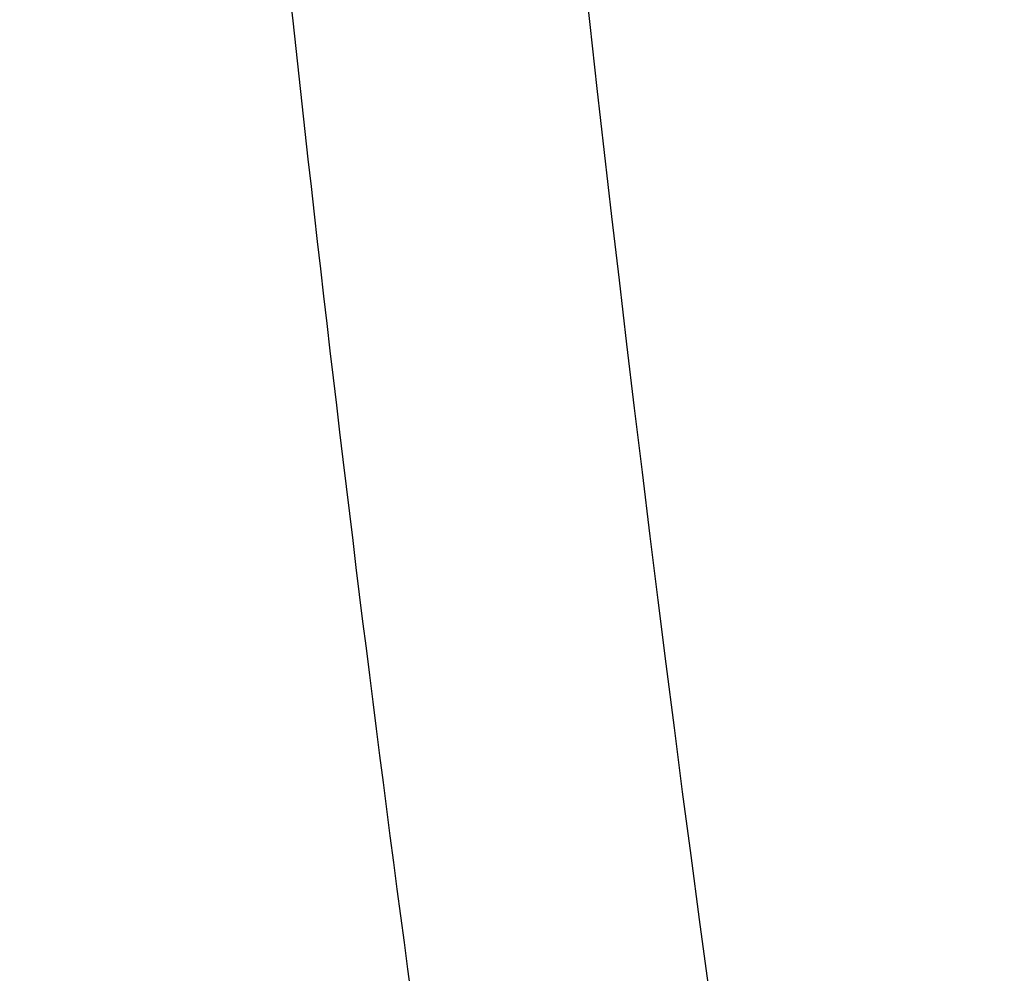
# Model space of a CAD drawing. Header units: millimetres. Extents: x -243.9 to -229.5, y -3.7 to 10.8.
# Tile 228 of 256: x -239.6126 to -239.5434, y 3.3582 to 3.4252. Entities that reach past the tile are written whole.
import ezdxf

# ---------------------------------------------------------------- set-up
doc = ezdxf.new("R2010")
doc.units = ezdxf.units.MM
doc.header["$MEASUREMENT"] = 0
doc.layers.add('Default', color=7, linetype='Continuous', true_color=0x000000)

msp = doc.modelspace()

# ---------------------------------------------------------------- linework, layer by layer
at = {"layer": 'Default'}
msp.add_rational_spline([(-233.6698214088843, 3.749999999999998, 127.8338772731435), (-233.6696003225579, 4.138818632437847, 127.8338772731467), (-233.8244701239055, 4.91651238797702, 127.8338772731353), (-234.493949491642, 5.91859079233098, 127.83387727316), (-235.3302413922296, 6.468001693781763, 127.8338772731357), (-236.0806684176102, 6.685165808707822, 127.8338772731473), (-236.8427428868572, 6.757931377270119, 127.8338772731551), (-237.8070249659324, 6.566138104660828, 127.8338772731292), (-238.6376339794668, 6.011062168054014, 127.833877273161), (-239.1406947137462, 5.392198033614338, 127.8338772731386), (-239.4147991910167, 4.865101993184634, 127.8338772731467), (-239.5758041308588, 4.309902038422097, 127.8338772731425), (-239.6483970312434, 3.547764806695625, 127.8338772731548), (-239.4567174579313, 2.583524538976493, 127.8338772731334), (-238.90156899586, 1.752888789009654, 127.8338772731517), (-238.2827434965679, 1.24984230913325, 127.8338772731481), (-237.7556265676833, 0.9757301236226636, 127.833877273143), (-237.2004374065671, 0.8147291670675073, 127.833877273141), (-236.4382948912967, 0.7421343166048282, 127.8338772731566), (-235.4740580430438, 0.9338151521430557, 127.833877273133), (-234.6434201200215, 1.488962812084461, 127.8338772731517), (-234.1403735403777, 2.107787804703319, 127.8338772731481), (-233.866267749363, 2.634894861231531, 127.8338772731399), (-233.705167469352, 3.190139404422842, 127.8338772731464), (-233.6697771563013, 3.563335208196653, 127.8338772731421), (-233.6698214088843, 3.749999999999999, 127.8338772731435)], [0.8535533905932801, 0.8535533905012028, 0.8535533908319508, 0.8535533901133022, 0.853553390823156, 0.853553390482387, 0.85355339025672, 0.8535533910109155, 0.8535533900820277, 0.8535533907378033, 0.8535533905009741, 0.8535533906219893, 0.8535533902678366, 0.85355339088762, 0.853553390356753, 0.8535533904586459, 0.8535533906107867, 0.8535533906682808, 0.8535533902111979, 0.8535533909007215, 0.8535533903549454, 0.8535533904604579, 0.8535533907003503, 0.8535533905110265, 0.8535533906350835, 0.8535533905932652], degree=3, knots=[0, 0, 0, 0, 1.138798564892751, 2.277597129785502, 3.462038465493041, 4.00861636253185, 4.555194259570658, 5.693992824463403, 6.832791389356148, 7.425012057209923, 8.017232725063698, 8.563810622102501, 9.110388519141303, 10.24918708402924, 11.38798564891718, 11.98020631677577, 12.57242698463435, 13.11900488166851, 13.66558277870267, 14.80438134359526, 15.94317990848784, 16.53540057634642, 17.12762124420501, 17.67419914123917, 18.22077703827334, 18.22077703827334, 18.22077703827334, 18.22077703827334], dxfattribs=at)
msp.add_open_spline([(-233.690532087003, 3.749999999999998, 128.8045879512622), (-233.6903125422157, 4.136107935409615, 128.8045879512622), (-233.8441026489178, 4.908379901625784, 128.8045879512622), (-234.5089146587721, 5.903472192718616, 128.8045879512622), (-235.3393762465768, 6.449052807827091, 128.8045879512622), (-236.084571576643, 6.664702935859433, 128.8045879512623), (-236.8413331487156, 6.736961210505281, 128.8045879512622), (-237.7988926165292, 6.546505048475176, 128.8045879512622), (-238.6237109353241, 5.995298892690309, 128.8045879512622), (-239.1232645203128, 5.380749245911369, 128.8045879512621), (-239.3954580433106, 4.857327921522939, 128.8045879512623), (-239.5553405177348, 4.305998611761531, 128.8045879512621), (-239.6274273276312, 3.549174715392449, 128.8045879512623), (-239.4370840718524, 2.59165676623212, 128.8045879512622), (-238.8858058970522, 1.766811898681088, 128.8045879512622), (-238.2712946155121, 1.267272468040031, 128.8045879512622), (-237.7478525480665, 0.9950712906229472, 128.8045879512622), (-237.19653395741, 0.8351927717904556, 128.8045879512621), (-236.4397048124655, 0.7631040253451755, 128.8045879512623), (-235.4821902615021, 0.9534485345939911, 128.8045879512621), (-234.6573432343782, 1.504725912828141, 128.8045879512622), (-234.1578037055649, 2.119236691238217, 128.8045879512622), (-233.8856088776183, 2.642668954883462, 128.8045879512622), (-233.725631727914, 3.194042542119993, 128.8045879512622), (-233.690488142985, 3.564636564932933, 128.8045879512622), (-233.690532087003, 3.749999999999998, 128.8045879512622)], degree=3, knots=[0, 0, 0, 0, 1.158433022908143, 2.316866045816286, 3.521728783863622, 4.077730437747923, 4.633732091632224, 5.792165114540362, 6.950598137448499, 7.553029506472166, 8.155460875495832, 8.711462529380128, 9.267464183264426, 10.42589720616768, 11.58433022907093, 12.18676159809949, 12.78919296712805, 13.34519462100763, 13.90119627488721, 15.05962929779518, 16.21806232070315, 16.82049368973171, 17.42292505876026, 17.97892671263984, 18.53492836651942, 18.53492836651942, 18.53492836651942, 18.53492836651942], dxfattribs=at)
msp.add_open_spline([(-239.5680184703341, 3.289600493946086, 127.8489377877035), (-239.6361459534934, 3.356704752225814, 127.8489377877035), (-239.7042734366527, 3.423809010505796, 127.8489377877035)], degree=2, dxfattribs=at)

doc.saveas('drawing.dxf')
